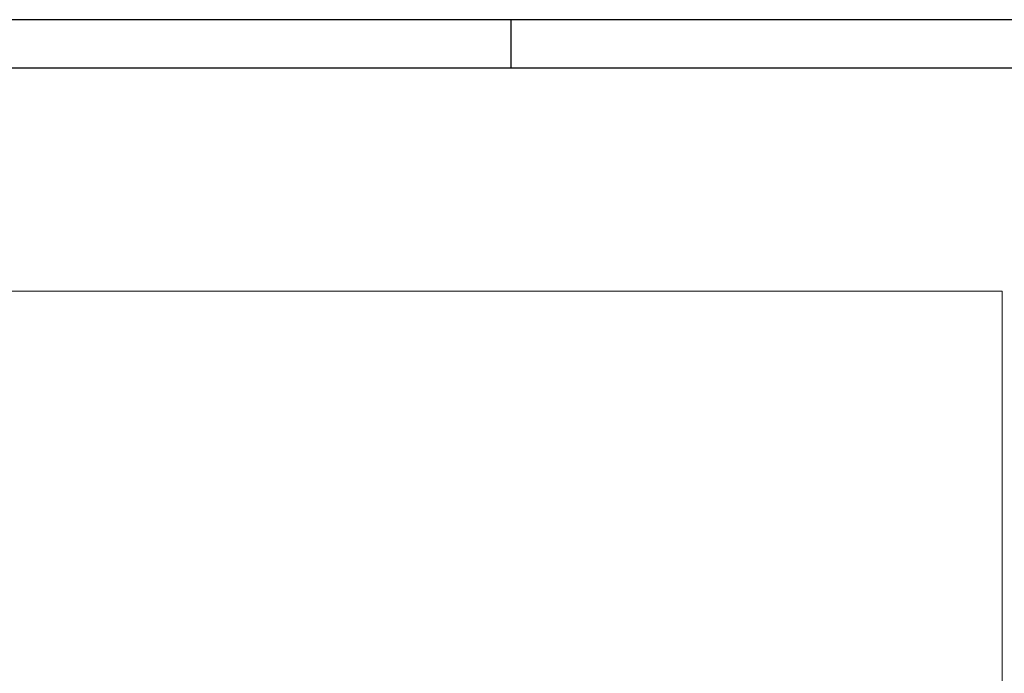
# Model space of a CAD drawing. Extents: x 0 to 59450, y 0 to 42050.
# Tile 90 of 256: x 18907 to 24005, y 38665 to 42050. Entities that reach past the tile are written whole.
import ezdxf

# ---------------------------------------------------------------- set-up
doc = ezdxf.new("R2010")
doc.units = 0
doc.header["$LTSCALE"] = 20
doc.header["$MEASUREMENT"] = 0
doc.layers.get('0').update_dxf_attribs({"linetype": 'CONTINUOUS'})

msp = doc.modelspace()

# ---------------------------------------------------------------- linework, layer by layer
at = {"color": 1, "linetype": 'Continuous'}
for p, q in [((59450, 42050), (0, 42050)), ((21450, 42050), (21450, 41800))]:
    msp.add_line(p, q, dxfattribs=at)
at = {"color": 3, "linetype": 'Continuous'}
msp.add_line((250, 41800), (59200, 41800), dxfattribs=at)
at = {"color": 3, "linetype": 'Continuous', "lineweight": 13}
for p, q in [((23994.193, 40643.92), (2798.806, 40643.92)), ((23994.193, 29215.646), (23994.193, 40643.92))]:
    msp.add_line(p, q, dxfattribs=at)

doc.saveas('drawing.dxf')
